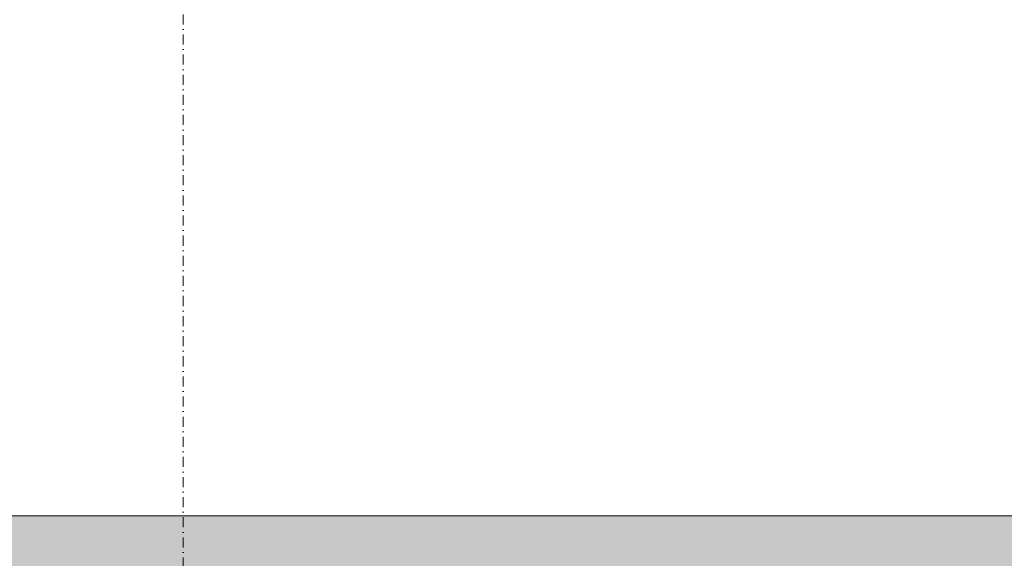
# Model space of a CAD drawing. Header units: metres. Extents: x -58265 to 854892, y -56510 to 35250.
# Tile 38 of 47: x 612605 to 616523, y -30749 to -28604. Entities that reach past the tile are written whole.
import ezdxf

# ---------------------------------------------------------------- set-up
doc = ezdxf.new("R2010")
doc.units = ezdxf.units.M
doc.header["$LTSCALE"] = 0.05
doc.linetypes.add('Achse 24', pattern=[1600, 800, -400, 0, -400])
for name, color, linetype in [('A_1_Schraffuren', 7, 'Continuous'), ('A_4_Detail_Achsen', 7, 'Continuous'), ('A_4_Details_Linien', 7, 'Continuous')]:
    doc.layers.add(name, color=color, linetype=linetype)

msp = doc.modelspace()

# ---------------------------------------------------------------- hatches: boundary and pattern name
at = {"layer": 'A_1_Schraffuren', "linetype": 'Continuous', "lineweight": 15}
msp.add_hatch(color=7, dxfattribs=at).paths.add_polyline_path([(607438.149, -30579.771), (605704.624, -30579.772), (606462.813, -31633.432), (607176.721, -31831.622), (607892.783, -31629.588), (609463, -31615.204), (611206.828, -31774.118), (612676.666, -31122.479), (614967.715, -31386.197), (616368.717, -31682.879), (617063.044, -31829.913), (617063.043, -30579.766), (610771.928, -30579.769), (610771.928, -30709.775), (610805.428, -30709.775), (610805.428, -30729.775), (610905.428, -30729.775), (610905.428, -31429.775), (610505.428, -31429.775), (610505.428, -30729.775), (610605.428, -30729.775), (610605.428, -30709.775), (610638.928, -30709.775), (610638.928, -30579.769), (607678.149, -30579.771), (607678.149, -30699.775), (607708.149, -30699.775), (607708.149, -30714.775), (607723.149, -30729.775), (607755.428, -30729.775), (607755.428, -31429.775), (607355.428, -31429.775), (607355.428, -30729.775), (607393.149, -30729.775), (607408.149, -30714.775), (607408.149, -30699.775), (607438.149, -30699.775)])

# ---------------------------------------------------------------- linework, layer by layer
at = {"layer": 'A_1_Schraffuren', "color": 9, "linetype": 'Continuous', "lineweight": 18, "flags": 128}
msp.add_lwpolyline([(617063.043, -30579.766), (610771.928, -30579.769), (610771.928, -30709.775), (610805.428, -30709.775), (610805.428, -30729.775), (610905.428, -30729.775), (610905.428, -31429.775)], dxfattribs=at)
at = {"layer": 'A_4_Detail_Achsen', "color": 7, "linetype": 'Achse 24', "lineweight": 15, "flags": 128}
msp.add_lwpolyline([(613255.428, -31747.092), (613255.428, -25168.407)], dxfattribs=at)
at = {"layer": 'A_4_Details_Linien', "color": 7, "linetype": 'Continuous', "lineweight": 15}
msp.add_lwpolyline([(610771.928, -30579.769), (620011.311, -30579.764)], dxfattribs=at)

doc.saveas('drawing.dxf')
